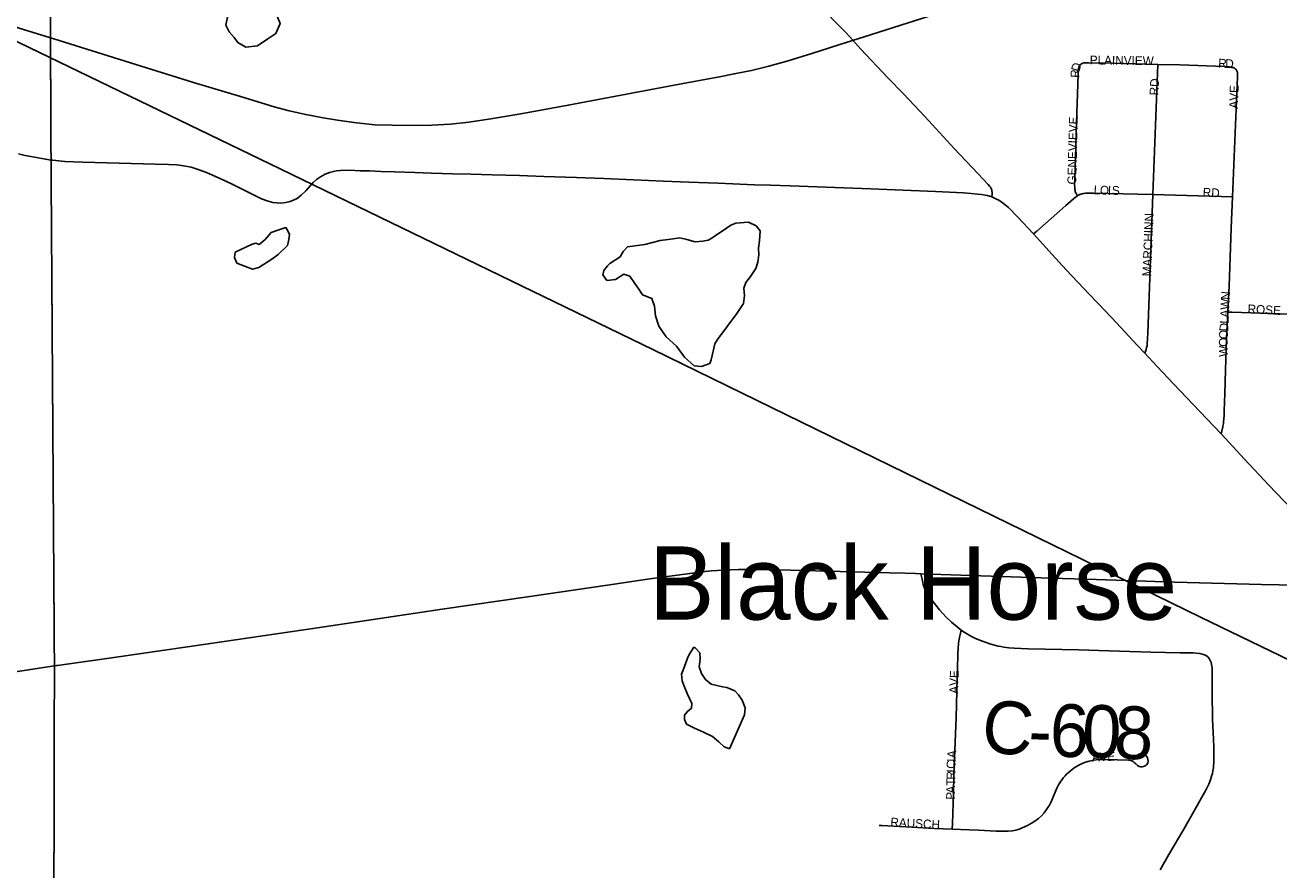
# Model space of a CAD drawing. Header units: feet. Extents: x 2113747 to 2516209, y 960708 to 1356798.
# Tile 105 of 206: x 2298881 to 2306016, y 1151391 to 1156200. Entities that reach past the tile are written whole.
import ezdxf

# ---------------------------------------------------------------- set-up
doc = ezdxf.new("R2010")
doc.units = ezdxf.units.FT
doc.header["$LTSCALE"] = 50
doc.header["$MEASUREMENT"] = 0
doc.linetypes.add('OhDOT_USTN3', pattern=[0.22, 0.165, -0.055])
doc.linetypes.add('rr2', pattern=[0])
for name, color, linetype in [('0_Xref', 7, 'Continuous'), ('GM_X_County_Road', 3, 'Continuous'), ('GM_X_County_Road_Text', 3, 'Continuous'), ('GM_X_Minor_Lake', 5, 'Continuous'), ('GM_X_Rail_Line', 251, 'rr2'), ('GM_X_State_Route', 1, 'Continuous'), ('GM_X_Township', 251, 'OhDOT_USTN3'), ('GM_X_Township_Subdivision', 4, 'Continuous'), ('GM_X_Township_Subdivision_Text', 4, 'Continuous'), ('GM_X_Unincorporated_Text', 251, 'Continuous')]:
    doc.layers.add(name, color=color, linetype=linetype)
doc.styles.add('Styledgn030', font='dgn030.shx')

# ---------------------------------------------------------------- blocks, each defined once
blk = doc.blocks.new('POR')
at = {"layer": 'GM_X_County_Road', "flags": 128}
for points in [[(2303570.4, 1156137.9), (2303553.3, 1156156.1), (2303497.9, 1156211.5), (2303383.5, 1156330.8), (2303356.6, 1156359.4), (2303269, 1156454.9), (2303217, 1156511.5), (2303215, 1156513.6)], [(2304382.9, 1155221.8), (2304384.4, 1155240.2), (2304384.3, 1155247.9), (2304382.9, 1155256.3), (2304381.8, 1155261.3), (2304380.1, 1155266), (2304378.6, 1155269.7), (2304376.4, 1155273.4), (2304374.1, 1155276.8), (2304369.8, 1155282.4), (2304361.8, 1155292.1), (2304304.6, 1155354), (2304169.2, 1155498.5), (2304000.6, 1155679.4), (2303879.1, 1155808.9), (2303791.1, 1155900.2), (2303637.6, 1156063), (2303575.3, 1156132.6), (2303570.4, 1156137.9)], [(2298842.7, 1155466.9), (2298881.2, 1155458.8), (2298913.2, 1155452.2), (2298996.8, 1155436.3), (2299028.3, 1155431.9)], [(2299028.3, 1155431.9), (2299038.8, 1155430.4), (2299106.9, 1155424), (2299210, 1155419.4), (2299415.5, 1155415), (2299622.2, 1155409.1), (2299697.6, 1155407.2), (2299744.2, 1155404.1), (2299770.9, 1155401), (2299792.8, 1155397.7), (2299825.3, 1155390.8), (2299866.6, 1155378.7), (2299912.9, 1155361), (2299964.2, 1155338.8), (2300023.8, 1155311.2), (2300059.3, 1155293.8), (2300164.8, 1155240.8), (2300226.9, 1155211.5), (2300263.3, 1155197.6), (2300291.4, 1155190.6), (2300313.5, 1155187.6), (2300335.9, 1155186.9), (2300364.5, 1155190), (2300389.3, 1155196.2), (2300413, 1155205.6), (2300424.5, 1155211.3), (2300439.3, 1155221.1), (2300452.7, 1155231.9), (2300478, 1155256.8), (2300519.6, 1155303.5), (2300539.2, 1155321.8), (2300561.1, 1155337.4), (2300587.8, 1155351.5), (2300613, 1155360.8), (2300635.7, 1155367), (2300653.8, 1155370.1), (2300675.3, 1155371.8), (2300728.2, 1155373.7), (2300787.5, 1155371.2), (2300840.8, 1155370), (2300905.2, 1155367.3), (2300983.7, 1155365.1), (2301098.6, 1155360.6), (2301193.4, 1155358), (2301314.8, 1155354.1), (2301416.7, 1155351.8), (2301539.8, 1155348.6), (2301695.1, 1155344.2), (2301833.6, 1155339.1), (2302019.4, 1155332.2), (2302174.7, 1155326.5), (2302343.3, 1155318.9), (2302513.9, 1155312.3), (2302658.1, 1155306.3), (2302825.3, 1155299.8), (2303031.7, 1155290.9), (2303123.5, 1155288.1), (2303235.1, 1155285.2), (2303694.3, 1155268.8), (2304061.6, 1155253), (2304222.3, 1155244.9), (2304264.5, 1155241.9), (2304301, 1155238.7), (2304323.3, 1155235.8), (2304344.6, 1155232.4), (2304357, 1155229.7), (2304370, 1155226.3), (2304382.9, 1155221.8)], [(2304382.9, 1155221.8), (2304397.8, 1155215.4), (2304410.1, 1155209.6), (2304421.9, 1155203.5), (2304435.5, 1155195), (2304449.6, 1155184.9), (2304477.5, 1155161.3), (2304530.8, 1155107.4), (2304619.7, 1155011.1)], [(2304619.7, 1155011.1), (2304726.6, 1154895.2), (2304805.9, 1154807.7), (2304939, 1154667.6), (2305029.1, 1154572.2), (2305091.6, 1154504.9), (2305210.3, 1154377.8), (2305252.8, 1154333)], [(2305252.8, 1154333), (2305324.3, 1154257.6), (2305416.2, 1154158.8), (2305567.1, 1154000.3), (2305688.1, 1153872.7)], [(2305688.1, 1153872.7), (2305821.1, 1153729.3), (2305958.6, 1153581.7), (2306044.9, 1153491.6), (2306123.9, 1153410)], [(2303979.3, 1153076.7), (2303985.4, 1153046.2), (2303989.1, 1153027.7), (2303991.8, 1153016.1), (2303995.2, 1153006.4), (2304000.1, 1152994.2), (2304005.9, 1152982.6), (2304013.8, 1152967.4), (2304036, 1152934.4), (2304063.2, 1152898.1), (2304085.2, 1152872.4), (2304122.6, 1152830.6), (2304153.6, 1152800.8), (2304196.9, 1152765.2), (2304208.4, 1152756.7)], [(2304208.4, 1152756.7), (2304215.7, 1152751.2), (2304234.7, 1152738.4), (2304266.5, 1152720.4), (2304285.4, 1152711), (2304308.6, 1152701.1), (2304344, 1152687.6), (2304377, 1152676.6), (2304397.8, 1152670.4), (2304418.6, 1152665.2), (2304433.9, 1152662.1), (2304451.2, 1152659.4), (2304479.4, 1152656.4), (2304510.3, 1152654.2), (2304589.1, 1152650.5), (2304877.4, 1152643.4), (2305047.7, 1152638), (2305109.7, 1152636.2), (2305287, 1152631.3), (2305454.1, 1152627.4), (2305528.8, 1152626.3), (2305546.4, 1152625.9), (2305567, 1152623.4), (2305580.5, 1152620.2), (2305592.4, 1152616.1), (2305603.9, 1152609.5), (2305611.7, 1152603.7)], [(2305340.4, 1151391.2), (2305390.9, 1151478.9), (2305475, 1151624.1), (2305531.7, 1151724.5), (2305602.7, 1151848.7), (2305617, 1151879.1), (2305626.5, 1151904.1), (2305633.5, 1151925), (2305638, 1151941), (2305641.3, 1151956.2), (2305643.3, 1151972.2), (2305644.8, 1151985.7), (2305645.2, 1151998.9), (2305646.2, 1152041.1), (2305646.3, 1152091.9), (2305643.8, 1152134.6), (2305638.5, 1152249.4), (2305638.1, 1152282.9), (2305637, 1152365.1), (2305637, 1152459.8), (2305637, 1152462.3), (2305637.1, 1152526.2), (2305636.2, 1152538.9), (2305635, 1152549.2), (2305632.9, 1152563.4), (2305630.5, 1152572.6), (2305627.6, 1152579.1), (2305624, 1152587.8), (2305619.9, 1152594.3), (2305611.7, 1152603.7)]]:
    blk.add_lwpolyline(points, dxfattribs=at)
at = {"layer": 'GM_X_Minor_Lake'}
for p, q in [((2300173.7, 1154953.9), (2300076.2, 1154907.1)), ((2302821.9, 1154409.7), (2302930.6, 1154558.7)), ((2302889.8, 1152081.4), (2302974.3, 1152274.2))]:
    blk.add_line(p, q, dxfattribs=at)
at = {"layer": 'GM_X_Minor_Lake', "flags": 128}
for points in [[(2300041.3, 1156306.4), (2300033.7, 1156254.3), (2300024.1, 1156200.2), (2300042.4, 1156162.3), (2300070.7, 1156130.5), (2300090.9, 1156100.6), (2300137, 1156074.9), (2300202.9, 1156081.4), (2300262.6, 1156121.9), (2300308.3, 1156152.3), (2300331.8, 1156208.6), (2300309.4, 1156264.5), (2300303.1, 1156308.5), (2300304.9, 1156338.5), (2300328.5, 1156380.8), (2300324.1, 1156438.8), (2300295.8, 1156476.6), (2300285.6, 1156502.6), (2300281.3, 1156536.6), (2300233.4, 1156536.2), (2300187.5, 1156517.8), (2300123.8, 1156487.3), (2300064.6, 1156396.7), (2300053, 1156348.6)], [(2302930.6, 1154558.7), (2302970.1, 1154615.1), (2302975.8, 1154661.2), (2302971.5, 1154703.2), (2302983.2, 1154735.4), (2303008.9, 1154769.6), (2303038.6, 1154813.9), (2303050.3, 1154850), (2303055.9, 1154892.1), (2303055.6, 1154930.2), (2303061.3, 1154972.3), (2303064.9, 1155028.4), (2303040.7, 1155058.2), (2302998.5, 1155077.9), (2302926.6, 1155073.3), (2302896.7, 1155061.1), (2302847, 1155026.7), (2302799.3, 1154994.3), (2302789.4, 1154988.2), (2302767.5, 1154976), (2302737.6, 1154969.8), (2302693.6, 1154967.4), (2302647.6, 1154979.1), (2302607.5, 1154988.8), (2302555.6, 1154982.4), (2302495.7, 1154973.9), (2302408, 1154951.2), (2302308.2, 1154938.4), (2302284.4, 1154912.2), (2302266.6, 1154882), (2302209, 1154843.5), (2302195.1, 1154829.4), (2302175.3, 1154803.2), (2302169.5, 1154779.1), (2302191.7, 1154747.3), (2302241.7, 1154751.7), (2302287.4, 1154782.1), (2302321.5, 1154770.3), (2302351.8, 1154728.5), (2302374, 1154696.6), (2302394.2, 1154664.7), (2302448.3, 1154643.1), (2302462.7, 1154601.2), (2302469.1, 1154545.2), (2302487.5, 1154487.2), (2302530, 1154425.5), (2302588.3, 1154371.9), (2302632.8, 1154310.1), (2302689.1, 1154260.5), (2302731.1, 1154256.8), (2302776.9, 1154273.2), (2302784.8, 1154295.3), (2302806.1, 1154385.6), (2302821.9, 1154409.7)], [(2300076.2, 1154907.1), (2300072.4, 1154877), (2300086.6, 1154845.1), (2300134.8, 1154825.4), (2300174.8, 1154811.7), (2300210.7, 1154820), (2300284.3, 1154868.6), (2300320.1, 1154894.9), (2300373.6, 1154945.4), (2300381.4, 1154979.5), (2300385.1, 1155007.6), (2300375, 1155033.5), (2300364.9, 1155047.5), (2300331, 1155037.2), (2300281.1, 1155018.8), (2300247.5, 1154980.5), (2300213.7, 1154952.2), (2300193.7, 1154958), (2300173.7, 1154953.9)], [(2302974.3, 1152274.2), (2302978, 1152314.3), (2302961.6, 1152358.3), (2302941.4, 1152388.1), (2302919.3, 1152410), (2302875.1, 1152429.7), (2302849.1, 1152433.5), (2302785.1, 1152449), (2302752.9, 1152474.8), (2302730.7, 1152508.7), (2302716.4, 1152546.6), (2302722, 1152590.7), (2302721.7, 1152626.8), (2302693.5, 1152654.6), (2302687.5, 1152658.5), (2302659.9, 1152618.3), (2302650, 1152596.2), (2302634.4, 1152550), (2302616.8, 1152505.8), (2302621.1, 1152467.8), (2302631.3, 1152437.8), (2302649.6, 1152395.9), (2302676, 1152338), (2302674.2, 1152312), (2302650.4, 1152293.8), (2302632.6, 1152271.6), (2302632.7, 1152247.6), (2302644.9, 1152221.7), (2302691.1, 1152198), (2302741.2, 1152176.3), (2302793.4, 1152150.7), (2302829.6, 1152120.9), (2302859.8, 1152091.1), (2302889.8, 1152081.4)]]:
    blk.add_lwpolyline(points, dxfattribs=at)
at = {"layer": 'GM_X_Rail_Line', "flags": 128}
for points in [[(2300332.3, 1155382.4), (2298729.7, 1156156.8), (2295786, 1157582.1)], [(2298566.4, 1156301.2), (2298661.6, 1156254.5), (2298761.9, 1156214.5), (2298846.9, 1156183.1), (2299073.9, 1156112.5), (2299481.2, 1155985.8), (2299840, 1155872.7), (2300106.9, 1155792.8), (2300297.4, 1155735), (2300383.2, 1155712.9), (2300477.6, 1155690.8), (2300576.2, 1155672.1), (2300658.7, 1155658.5), (2300752.2, 1155645.7), (2300872.1, 1155633), (2300970.7, 1155630.4), (2301088, 1155628.7), (2301196, 1155630.4), (2301302.3, 1155636.4), (2301406, 1155648.3), (2301531, 1155666.1), (2301701.9, 1155695.9), (2301971.9, 1155743.5), (2302605.6, 1155863.4), (2302833.5, 1155905.9), (2302916.8, 1155922), (2303014.6, 1155942.5), (2303113.2, 1155966.3), (2303222.9, 1155996.9), (2303358.9, 1156038.5), (2303511.9, 1156087.8), (2303697.3, 1156146.5), (2304150.4, 1156290.2), (2305356.9, 1156673.6), (2305794.7, 1156813), (2306052.3, 1156893), (2306238.5, 1156949.9), (2306324.4, 1156972), (2306410.2, 1156989), (2306485.9, 1157002.6), (2306553.9, 1157012.8), (2306627.9, 1157019.6), (2306693.4, 1157023), (2306761.4, 1157024.7), (2306857.4, 1157023), (2306951, 1157016.2), (2307019, 1157008.6), (2307097.2, 1156996.7), (2307180.5, 1156979.7), (2307264.7, 1156960.1), (2307330.2, 1156942.3), (2307399, 1156919.3), (2307461.1, 1156898.9), (2307542.7, 1156870.9), (2307639.6, 1156835.2), (2307739.9, 1156794.3), (2307860.7, 1156745.9), (2309012.7, 1156226.4), (2310212, 1155680.7), (2310557.5, 1155526.7), (2311084.1, 1155295.6)], [(2312712.3, 1149352.2), (2312329.4, 1149538.9), (2311669.6, 1149860.3), (2309036.5, 1151143.5), (2307969.8, 1151661.7), (2306026, 1152610), (2305571, 1152830.8), (2302452.4, 1154353.5), (2300460.9, 1155320.2), (2300332.3, 1155382.4)]]:
    blk.add_lwpolyline(points, dxfattribs=at)
at = {"layer": 'GM_X_State_Route', "flags": 128}
for points in [[(2298414.9, 1152456.1), (2299047.6, 1152552.4), (2299059.3, 1152554.2), (2299065.2, 1152555.1), (2299398.4, 1152602.5), (2299923.2, 1152678.6), (2300544.6, 1152769.3), (2301254.5, 1152876.1), (2301753.6, 1152947.5), (2302195.7, 1153012), (2302422.6, 1153045.8), (2302592.4, 1153069.9), (2302751.8, 1153089.5), (2302784.8, 1153093), (2302819.8, 1153095.7), (2302859.3, 1153098.3), (2302895.8, 1153099.6), (2302941.1, 1153100.9), (2302987.5, 1153102.1), (2303070.6, 1153101.4), (2303141.4, 1153099.5), (2303168.2, 1153098.8), (2303800, 1153082), (2303889.8, 1153079.6), (2303947.7, 1153077.7)], [(2303947.7, 1153077.7), (2303979.3, 1153076.7), (2304720, 1153052.5), (2304977.8, 1153044.2)], [(2304977.8, 1153044.2), (2305424.3, 1153029.8), (2305918.2, 1153016.8)], [(2305918.2, 1153016.8), (2306017.5, 1153014.1), (2306372.6, 1153002.2), (2306431.1, 1153000.2), (2306696.7, 1152991.2), (2306808.6, 1152987.4)]]:
    blk.add_lwpolyline(points, dxfattribs=at)
at = {"layer": 'GM_X_Township', "flags": 128}
for points in [[(2298939.3, 1168800.1), (2299326, 1168799.4), (2299914, 1168806.1), (2309530.2, 1168866.9), (2311770.2, 1168874.9), (2313731, 1168875.5), (2318230.4, 1168931.3), (2322514.9, 1168974.5), (2325525.5, 1169000.1), (2325636.8, 1169001.7), (2325683.2, 1169007.8), (2328233.3, 1168990.1), (2328408.4, 1168988.9), (2328446.7, 1160089.8), (2328460.4, 1159751.4), (2328502.4, 1154820.6), (2328524.6, 1151477.9), (2328569.5, 1144727.6), (2328572.1, 1144328), (2328490.7, 1144330), (2323107.8, 1144286.4), (2321217.1, 1144268.8), (2318839.8, 1144267.8), (2315176.1, 1144280.4), (2311712.4, 1144286.1), (2311620.6, 1144271.7), (2311058.7, 1144272.8), (2303719.2, 1144223.6), (2299033.2, 1144175.6), (2299031.8, 1145317.1), (2299047.6, 1152560.7), (2299028.4, 1155427.9), (2298994.5, 1162899.3), (2298977.5, 1164715.2), (2298939.3, 1168800.1)], [(2273464.5, 1168621), (2274221.7, 1168649.1), (2275701.7, 1168644.7), (2277283, 1168666.7), (2279752.9, 1168691.5), (2283763.4, 1168713.6), (2286335.4, 1168752.7), (2288511.1, 1168775.2), (2290764.5, 1168794.1), (2291345.6, 1168797.4), (2292060.1, 1168786.7), (2297619.1, 1168802.5), (2298939.3, 1168800.1), (2298977.5, 1164715.2), (2298994.5, 1162899.3), (2299028.4, 1155427.9), (2299047.6, 1152560.7), (2299031.8, 1145317.1), (2299033.2, 1144175.6), (2297666.9, 1144176.2), (2295497.7, 1144177), (2292292.6, 1144206.4), (2290241, 1144200.7), (2286546.8, 1144190.6), (2284989, 1144172.2), (2284147.3, 1144164.5), (2283046.1, 1144163.7), (2282945.7, 1144162.9), (2282615.9, 1144160.3), (2282223.6, 1144167.6), (2278962.2, 1144111.4), (2276673.1, 1144104.1), (2276352.4, 1144118), (2275977.4, 1144134.4), (2275848.1, 1144130), (2274451, 1144099.7), (2273706.6, 1144116.6), (2273652, 1147705.5), (2273648.4, 1148193.1), (2273644.5, 1148717.3), (2273636.5, 1149823), (2273631.6, 1150488), (2273596.3, 1155295.4), (2273585.4, 1158808.2), (2273559.6, 1160545.6), (2273539.3, 1163371.7), (2273485.8, 1167056), (2273464.5, 1168621)]]:
    blk.add_lwpolyline(points, dxfattribs=at)
at = {"layer": 'GM_X_Township_Subdivision', "flags": 128}
for points in [[(2304869.3, 1155227.7), (2304866, 1155233.7), (2304863.8, 1155238), (2304861.8, 1155242), (2304860.4, 1155244.7), (2304857.8, 1155251.5), (2304856.8, 1155254.9), (2304856, 1155259), (2304855.1, 1155264.4), (2304854.8, 1155267.4), (2304854.5, 1155273.2), (2304854, 1155292), (2304854.1, 1155318.9), (2304864.3, 1155641), (2304873.8, 1155921.6), (2304874.2, 1155935.1), (2304874.8, 1155944.1), (2304875.8, 1155952.3), (2304877.6, 1155958.2), (2304879.6, 1155963.6), (2304884, 1155970.7), (2304887.9, 1155975.3), (2304892.6, 1155979.3)], [(2304892.6, 1155979.3), (2304897.3, 1155982), (2304901.4, 1155983.8), (2304905.6, 1155985.1), (2304908.7, 1155985.6), (2304912.2, 1155985.9), (2304914.7, 1155986), (2304919.1, 1155986.1), (2304923.8, 1155986.1), (2304932.3, 1155986), (2305069, 1155983.1), (2305326.6, 1155976.8)], [(2305299.8, 1155235.3), (2305326.6, 1155976.8)], [(2305326.6, 1155976.8), (2305451.8, 1155973.5), (2305705.9, 1155963.9), (2305717.2, 1155963.3), (2305726.2, 1155962.6), (2305733.3, 1155961.9), (2305737.1, 1155961.4), (2305742.9, 1155960.5), (2305748.7, 1155959.6), (2305754.3, 1155958.3), (2305759, 1155956.8), (2305763.6, 1155954.5), (2305765.8, 1155953.2), (2305769.6, 1155950.2), (2305772.9, 1155947.2)], [(2305752.6, 1155222.7), (2305781.3, 1155906.1), (2305781.5, 1155914.4), (2305781.5, 1155916.5), (2305781.4, 1155919.8), (2305781.2, 1155922.1), (2305781, 1155925.7), (2305780.7, 1155927.9), (2305780.2, 1155931.1), (2305779.6, 1155933.7), (2305778.6, 1155937.3), (2305777.3, 1155940), (2305776, 1155942.7), (2305772.9, 1155947.2)], [(2304619.7, 1155011.1), (2304638.9, 1155028), (2304769.1, 1155142.6), (2304803, 1155172.6), (2304847.5, 1155211.2), (2304857.5, 1155219.2), (2304867.6, 1155226.6), (2304869.3, 1155227.7)], [(2304869.3, 1155227.7), (2304876.5, 1155232), (2304883.9, 1155235.8), (2304891, 1155238.7), (2304894.4, 1155239.7), (2304902.3, 1155241.5), (2304907.4, 1155242.3), (2304915.2, 1155243.1), (2304921.8, 1155243.5), (2304932.1, 1155243.8), (2304960.5, 1155243.7), (2305044.6, 1155241.1), (2305299.8, 1155235.3)], [(2305252.8, 1154333), (2305260.5, 1154353.4), (2305263.7, 1154364.2), (2305265.7, 1154373.8), (2305267.1, 1154385.2), (2305269.2, 1154415.4), (2305270.9, 1154446.7), (2305299.8, 1155235.3)], [(2305299.8, 1155235.3), (2305752.6, 1155222.7)], [(2305726.4, 1154566.9), (2305732.9, 1154713.3), (2305745.2, 1155044.2), (2305752.6, 1155222.7)], [(2305688.1, 1153872.7), (2305697.1, 1153914), (2305699.1, 1153924.7), (2305700.4, 1153932.7), (2305701.5, 1153942.5), (2305704, 1153977.9), (2305705.3, 1154004.1), (2305707.9, 1154103.2), (2305712.4, 1154235.5), (2305718.8, 1154418.8), (2305726.4, 1154566.9)], [(2305726.4, 1154566.9), (2305748, 1154566.1), (2306188.1, 1154550.1)], [(2304156.6, 1151622.8), (2304157.9, 1151656), (2304164.3, 1151826.3), (2304167.3, 1151934.4), (2304171.1, 1152026), (2304179, 1152258.7), (2304187.8, 1152560), (2304188.9, 1152594.8), (2304189.7, 1152622.8), (2304191.6, 1152652), (2304193.8, 1152682.3), (2304196.8, 1152705.2), (2304200.2, 1152723.1), (2304204.2, 1152739.5), (2304208.4, 1152756.7)], [(2304156.6, 1151622.8), (2304253.5, 1151618.6), (2304306, 1151616.7), (2304407.7, 1151612.3), (2304440.4, 1151612.4), (2304476.5, 1151612.5), (2304499.4, 1151614.3), (2304518.7, 1151618), (2304532.1, 1151621.8), (2304546.8, 1151626.6), (2304572.7, 1151637.9), (2304585.2, 1151644.3), (2304598.9, 1151651.4), (2304612.5, 1151659.3), (2304627, 1151668.5), (2304648.1, 1151684.1), (2304665.1, 1151699.5), (2304680.6, 1151716.5), (2304694.5, 1151734.8), (2304702, 1151746.6), (2304710, 1151760), (2304717.8, 1151774.4), (2304725, 1151789.1), (2304752.1, 1151856), (2304762.6, 1151876.5), (2304768.8, 1151886.6), (2304774.8, 1151896), (2304782.7, 1151906.4), (2304790.6, 1151916.9), (2304799.9, 1151927), (2304808.3, 1151936.2), (2304827.8, 1151953.7), (2304838.5, 1151961.8), (2304851.4, 1151971.5), (2304873.5, 1151985.5), (2304896.8, 1151997.5), (2304915.2, 1152004.4), (2304937.4, 1152010.3), (2304954.4, 1152013.5), (2304976.1, 1152017.2), (2304998.9, 1152019.3), (2305013.7, 1152019.3), (2305031.8, 1152019.3), (2305159.8, 1152015.6), (2305172.7, 1152013.4), (2305180, 1152011.3), (2305187, 1152007.8), (2305193.1, 1152003.2), (2305201.7, 1151994.4), (2305212.5, 1151985.4), (2305220.9, 1151980.4), (2305230.3, 1151977.8), (2305236.9, 1151977.6), (2305246.6, 1151979.3), (2305255.6, 1151983.3), (2305260.7, 1151987.2), (2305265, 1151992.2), (2305269.5, 1152000.9), (2305271.5, 1152010.6), (2305270.9, 1152020.4), (2305267.9, 1152029.7), (2305262.8, 1152038.1), (2305255.9, 1152045.1), (2305247.4, 1152050.2), (2305237.9, 1152052.6), (2305228.2, 1152052.1), (2305222, 1152050.2), (2305213.2, 1152045.6), (2305205.4, 1152039.5), (2305183.2, 1152018.3)], [(2303740.7, 1151645), (2303757.2, 1151644), (2303790.1, 1151641.8), (2303857.5, 1151637.9), (2303926.6, 1151634.4), (2304053.8, 1151627.2), (2304156.6, 1151622.8)]]:
    blk.add_lwpolyline(points, dxfattribs=at)
at = {"layer": 'GM_X_County_Road_Text', "char_height": 300, "attachment_point": 7, "line_spacing_factor": 0.8, "style": 'Styledgn030'}
for s, insert, rotation in [('{\\Fdgn000|c0;\\C256;C}', (2304316.2, 1152060.7), 354.70503), ('{\\Fdgn000|c0;\\C256;6}', (2304709.5, 1152033.2), 358.40988), ('{\\Fdgn000|c0;\\C256;0}', (2304892.4, 1152028.1), 358.29547), ('{\\Fdgn000|c0;\\C256;8}', (2305073.2, 1152022.8), 357.53089), ('{\\Fdgn000|c0;\\C256;-}', (2304587.5, 1152036.5), 358.45285)]:
    blk.add_mtext(s, dxfattribs=dict(at, insert=insert, rotation=rotation))
at = {"layer": 'GM_X_Township_Subdivision_Text', "char_height": 50, "attachment_point": 7, "line_spacing_factor": 0.8, "style": 'Styledgn030'}
for s, insert, rotation in [('{\\Fdgn000|c0;\\C256;PLAINVIEW}', (2304939.7, 1155976.7), 359.25635), ('{\\Fdgn000|c0;\\C256;R}', (2305669.8, 1155959.1), 356.74337), ('{\\Fdgn000|c0;\\C256;D}', (2305710.1, 1155956.9), 357.36289), ('{\\Fdgn000|c0;\\C256;R}', (2304880.9, 1155899.9), 89.31995), ('{\\Fdgn000|c0;\\C256;D}', (2304880, 1155931.2), 73.05794), ('{\\Fdgn000|c0;\\C256;RD}', (2305329.7, 1155798.7), 86.98901), ('{\\Fdgn000|c0;\\C256;AVE}', (2305782.9, 1155724), 88.02635), ('{\\Fdgn000|c0;\\C256;GENEVIEVE}', (2304863.2, 1155292.3), 88.55044), ('{\\Fdgn000|c0;\\C256;L}', (2304961.4, 1155237.6), 357.04753), ('{\\Fdgn000|c0;\\C256;O}', (2304996.9, 1155235.7), 357.35823), ('{\\Fdgn000|c0;\\C256;I}', (2305042.9, 1155233.6), 358.9204), ('{\\Fdgn000|c0;\\C256;S}', (2305066.1, 1155233.2), 359.90728), ('{\\Fdgn000|c0;\\C256;RD}', (2305581.8, 1155224.3), 356.98902), ('{\\Fdgn000|c0;\\C256;MARCHINN}', (2305290, 1154769.2), 87.73786), ('{\\Fdgn000|c0;\\C256;N}', (2305736.4, 1154635.7), 87.17906), ('{\\Fdgn000|c0;\\C256;W}', (2305733.6, 1154578.6), 87.18986), ('{\\Fdgn000|c0;\\C256;ROSE}', (2305837, 1154559.9), 356.82185), ('{\\Fdgn000|c0;\\C256;L}', (2305729.7, 1154499.5), 87.18533), ('{\\Fdgn000|c0;\\C256;A}', (2305731.4, 1154534.7), 87.17813), ('{\\Fdgn000|c0;\\C256;O}', (2305725.9, 1154411.9), 87.85786), ('{\\Fdgn000|c0;\\C256;D}', (2305727.5, 1154455.6), 87.2009), ('{\\Fdgn000|c0;\\C256;O}', (2305725.7, 1154368.9), 89.67209), ('{\\Fdgn000|c0;\\C256;W}', (2305725.7, 1154311.8), 89.96637), ('{\\Fdgn000|c0;\\C256;AVE}', (2304190, 1152393.2), 88.01883), ('{\\Fdgn000|c0;\\C256;I}', (2304176.5, 1152005.5), 87.77052), ('{\\Fdgn000|c0;\\C256;A}', (2304177.3, 1152026.4), 85.55939), ('{\\Fdgn000|c0;\\C256;A}', (2304953.3, 1152008), 3.12649), ('{\\Fdgn000|c0;\\C256;V}', (2304996.8, 1152010.4), 2.31769), ('{\\Fdgn000|c0;\\C256;E}', (2305039.8, 1152012.1), 0.40983), ('{\\Fdgn000|c0;\\C256;R}', (2304174.6, 1151904.9), 88.90716), ('{\\Fdgn000|c0;\\C256;C}', (2304175.8, 1151966.5), 88.93143), ('{\\Fdgn000|c0;\\C256;I}', (2304175.4, 1151944.5), 88.93868), ('{\\Fdgn000|c0;\\C256;A}', (2304173.1, 1151825.7), 88.93434), ('{\\Fdgn000|c0;\\C256;T}', (2304173.9, 1151869.7), 88.93452), ('{\\Fdgn000|c0;\\C256;P}', (2304172.4, 1151790.5), 88.90721), ('{\\Fdgn000|c0;\\C256;RAUSCH}', (2303804.2, 1151638.4), 356.93129)]:
    blk.add_mtext(s, dxfattribs=dict(at, insert=insert, rotation=rotation))
at = {"layer": 'GM_X_Unincorporated_Text', "insert": (2302431.8, 1152810), "char_height": 417, "attachment_point": 7, "rotation": 0.00001, "line_spacing_factor": 0.8, "style": 'Styledgn030'}
blk.add_mtext('{\\Fdgn000|c0;\\C256;Black Horse}', dxfattribs=at)

msp = doc.modelspace()

# ---------------------------------------------------------------- block references
at = {"layer": '0_Xref'}
msp.add_blockref('POR', (0, 0), dxfattribs=at)

doc.saveas('drawing.dxf')
